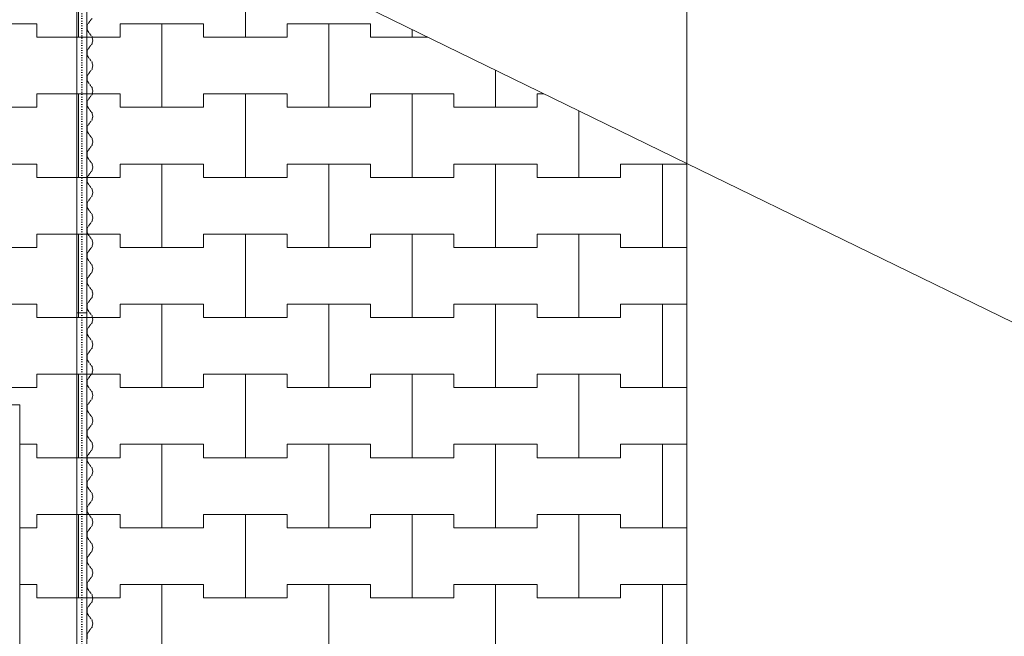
# Model space of a CAD drawing. Header units: centimetres. Extents: x -1589 to 108054, y -205274 to 31709.
# Tile 152 of 256: x 1582 to 1878, y 23188 to 23373. Entities that reach past the tile are written whole.
import ezdxf

# ---------------------------------------------------------------- set-up
doc = ezdxf.new("R2010")
doc.units = ezdxf.units.CM
doc.header["$LTSCALE"] = 0.01
doc.header["$MEASUREMENT"] = 0
doc.linetypes.add('11108-COL-C310_XMODEL$0$HIDDEN', pattern=[0.375, 0.25, -0.125])
doc.linetypes.add('Kropkowana', pattern=[63.499999, 0, -63.499999])
for name, color, linetype in [('0_Teren', 7, 'Continuous'), ('2_ściana dekoracyjna 3', 7, 'Continuous'), ('3_linie 2D .ISTN', 7, 'Continuous')]:
    doc.layers.add(name, color=color, linetype=linetype)

msp = doc.modelspace()

# ---------------------------------------------------------------- linework, layer by layer
at = {"layer": '0_Teren', "color": 8, "linetype": 'Continuous', "lineweight": 5}
for p, q in [((1600, 23367.39122), (1600, 23392.39122)), ((1600, 23392.39122), (1600, 23367.39122)), ((1650, 23367.39122), (1650, 23392.39122)), ((1650, 23392.39122), (1650, 23367.39122)), ((1562.5, 23371.39122), (1587.5, 23371.39122)), ((1575, 23371.39122), (1587.5, 23371.39122)), ((1587.5, 23371.39122), (1587.5, 23367.39122)), ((1587.5, 23367.39122), (1587.5, 23371.39122)), ((1612.5, 23367.39122), (1612.5, 23371.39122)), ((1612.5, 23371.39122), (1612.5, 23367.39122)), ((1612.5, 23371.39122), (1625, 23371.39122)), ((1612.5, 23371.39122), (1637.5, 23371.39122)), ((1625, 23371.39122), (1637.5, 23371.39122)), ((1625, 23346.39122), (1625, 23371.39122)), ((1625, 23371.39122), (1625, 23346.39122)), ((1637.5, 23371.39122), (1637.5, 23367.39122)), ((1637.5, 23367.39122), (1637.5, 23371.39122)), ((1662.5, 23367.39122), (1662.5, 23371.39122)), ((1662.5, 23371.39122), (1662.5, 23367.39122)), ((1662.5, 23371.39122), (1675, 23371.39122)), ((1662.5, 23371.39122), (1687.5, 23371.39122)), ((1675, 23371.39122), (1687.5, 23371.39122)), ((1675, 23346.39122), (1675, 23371.39122)), ((1675, 23371.39122), (1675, 23346.39122)), ((1687.5, 23371.39122), (1687.5, 23367.39122)), ((1687.5, 23367.39122), (1687.5, 23371.39122)), ((1700, 23367.39122), (1700, 23369.65931)), ((1700, 23369.65931), (1700, 23367.39122)), ((1587.5, 23367.39122), (1600, 23367.39122)), ((1587.5, 23367.39122), (1612.5, 23367.39122)), ((1600, 23367.39122), (1612.5, 23367.39122)), ((1637.5, 23367.39122), (1650, 23367.39122)), ((1637.5, 23367.39122), (1662.5, 23367.39122)), ((1650, 23367.39122), (1662.5, 23367.39122)), ((1687.5, 23367.39122), (1700, 23367.39122)), ((1687.5, 23367.39122), (1704.65221, 23367.39122)), ((1700, 23367.39122), (1704.65221, 23367.39122)), ((1725, 23346.39122), (1725, 23357.47106)), ((1725, 23357.47106), (1725, 23346.39122)), ((1587.5, 23346.39122), (1587.5, 23350.39122)), ((1587.5, 23350.39122), (1587.5, 23346.39122)), ((1587.5, 23350.39122), (1600, 23350.39122)), ((1587.5, 23350.39122), (1612.5, 23350.39122)), ((1600, 23350.39122), (1612.5, 23350.39122)), ((1600, 23325.39122), (1600, 23350.39122)), ((1600, 23350.39122), (1600, 23325.39122)), ((1612.5, 23350.39122), (1612.5, 23346.39122)), ((1612.5, 23346.39122), (1612.5, 23350.39122)), ((1637.5, 23346.39122), (1637.5, 23350.39122)), ((1637.5, 23350.39122), (1637.5, 23346.39122)), ((1637.5, 23350.39122), (1650, 23350.39122)), ((1637.5, 23350.39122), (1662.5, 23350.39122)), ((1650, 23350.39122), (1662.5, 23350.39122)), ((1650, 23325.39122), (1650, 23350.39122)), ((1650, 23350.39122), (1650, 23325.39122)), ((1662.5, 23350.39122), (1662.5, 23346.39122)), ((1662.5, 23346.39122), (1662.5, 23350.39122)), ((1687.5, 23346.39122), (1687.5, 23350.39122)), ((1687.5, 23350.39122), (1687.5, 23346.39122)), ((1687.5, 23350.39122), (1700, 23350.39122)), ((1687.5, 23350.39122), (1712.5, 23350.39122)), ((1700, 23350.39122), (1712.5, 23350.39122)), ((1700, 23325.39122), (1700, 23350.39122)), ((1700, 23350.39122), (1700, 23325.39122)), ((1712.5, 23350.39122), (1712.5, 23346.39122)), ((1712.5, 23346.39122), (1712.5, 23350.39122)), ((1737.5, 23346.39122), (1737.5, 23350.39122)), ((1737.5, 23350.39122), (1737.5, 23346.39122)), ((1737.5, 23350.39122), (1739.52186, 23350.39122)), ((1737.5, 23350.39122), (1739.52186, 23350.39122)), ((1562.5, 23346.39122), (1587.5, 23346.39122)), ((1575, 23346.39122), (1587.5, 23346.39122)), ((1612.5, 23346.39122), (1625, 23346.39122)), ((1612.5, 23346.39122), (1637.5, 23346.39122)), ((1625, 23346.39122), (1637.5, 23346.39122)), ((1662.5, 23346.39122), (1675, 23346.39122)), ((1662.5, 23346.39122), (1687.5, 23346.39122)), ((1675, 23346.39122), (1687.5, 23346.39122)), ((1712.5, 23346.39122), (1725, 23346.39122)), ((1712.5, 23346.39122), (1737.5, 23346.39122)), ((1725, 23346.39122), (1737.5, 23346.39122)), ((1750, 23325.39122), (1750, 23345.28281)), ((1750, 23345.28281), (1750, 23325.39122)), ((1562.5, 23329.39122), (1587.5, 23329.39122)), ((1575, 23329.39122), (1587.5, 23329.39122)), ((1587.5, 23329.39122), (1587.5, 23325.39122)), ((1587.5, 23325.39122), (1587.5, 23329.39122)), ((1612.5, 23325.39122), (1612.5, 23329.39122)), ((1612.5, 23329.39122), (1612.5, 23325.39122)), ((1612.5, 23329.39122), (1625, 23329.39122)), ((1612.5, 23329.39122), (1637.5, 23329.39122)), ((1625, 23329.39122), (1637.5, 23329.39122)), ((1625, 23304.39122), (1625, 23329.39122)), ((1625, 23329.39122), (1625, 23304.39122)), ((1637.5, 23329.39122), (1637.5, 23325.39122)), ((1637.5, 23325.39122), (1637.5, 23329.39122)), ((1662.5, 23325.39122), (1662.5, 23329.39122)), ((1662.5, 23329.39122), (1662.5, 23325.39122)), ((1662.5, 23329.39122), (1675, 23329.39122)), ((1662.5, 23329.39122), (1687.5, 23329.39122)), ((1675, 23329.39122), (1687.5, 23329.39122)), ((1675, 23304.39122), (1675, 23329.39122)), ((1675, 23329.39122), (1675, 23304.39122)), ((1687.5, 23329.39122), (1687.5, 23325.39122)), ((1687.5, 23325.39122), (1687.5, 23329.39122)), ((1712.5, 23325.39122), (1712.5, 23329.39122)), ((1712.5, 23329.39122), (1712.5, 23325.39122)), ((1712.5, 23329.39122), (1725, 23329.39122)), ((1712.5, 23329.39122), (1737.5, 23329.39122)), ((1725, 23329.39122), (1737.5, 23329.39122)), ((1725, 23304.39122), (1725, 23329.39122)), ((1725, 23329.39122), (1725, 23304.39122)), ((1737.5, 23329.39122), (1737.5, 23325.39122)), ((1737.5, 23325.39122), (1737.5, 23329.39122)), ((1762.5, 23325.39122), (1762.5, 23329.39122)), ((1762.5, 23329.39122), (1762.5, 23325.39122)), ((1762.5, 23329.39122), (1775, 23329.39122)), ((1762.5, 23329.39122), (1782.3586, 23329.39122)), ((1775, 23329.39122), (1782.3586, 23329.39122)), ((1775, 23304.39122), (1775, 23329.39122)), ((1775, 23329.39122), (1775, 23304.39122)), ((1587.5, 23325.39122), (1600, 23325.39122)), ((1587.5, 23325.39122), (1612.5, 23325.39122)), ((1600, 23325.39122), (1612.5, 23325.39122)), ((1637.5, 23325.39122), (1650, 23325.39122)), ((1637.5, 23325.39122), (1662.5, 23325.39122)), ((1650, 23325.39122), (1662.5, 23325.39122)), ((1687.5, 23325.39122), (1700, 23325.39122)), ((1687.5, 23325.39122), (1712.5, 23325.39122)), ((1700, 23325.39122), (1712.5, 23325.39122)), ((1737.5, 23325.39122), (1750, 23325.39122)), ((1737.5, 23325.39122), (1762.5, 23325.39122)), ((1750, 23325.39122), (1762.5, 23325.39122)), ((1587.5, 23304.39122), (1587.5, 23308.39122)), ((1587.5, 23308.39122), (1587.5, 23304.39122)), ((1587.5, 23308.39122), (1600, 23308.39122)), ((1587.5, 23308.39122), (1612.5, 23308.39122)), ((1600, 23308.39122), (1612.5, 23308.39122)), ((1600, 23283.39122), (1600, 23308.39122)), ((1600, 23308.39122), (1600, 23283.39122)), ((1612.5, 23308.39122), (1612.5, 23304.39122)), ((1612.5, 23304.39122), (1612.5, 23308.39122)), ((1637.5, 23304.39122), (1637.5, 23308.39122)), ((1637.5, 23308.39122), (1637.5, 23304.39122)), ((1637.5, 23308.39122), (1650, 23308.39122)), ((1637.5, 23308.39122), (1662.5, 23308.39122)), ((1650, 23308.39122), (1662.5, 23308.39122)), ((1650, 23283.39122), (1650, 23308.39122)), ((1650, 23308.39122), (1650, 23283.39122)), ((1662.5, 23308.39122), (1662.5, 23304.39122)), ((1662.5, 23304.39122), (1662.5, 23308.39122)), ((1687.5, 23304.39122), (1687.5, 23308.39122)), ((1687.5, 23308.39122), (1687.5, 23304.39122)), ((1687.5, 23308.39122), (1700, 23308.39122)), ((1687.5, 23308.39122), (1712.5, 23308.39122)), ((1700, 23308.39122), (1712.5, 23308.39122)), ((1700, 23283.39122), (1700, 23308.39122)), ((1700, 23308.39122), (1700, 23283.39122)), ((1712.5, 23308.39122), (1712.5, 23304.39122)), ((1712.5, 23304.39122), (1712.5, 23308.39122)), ((1737.5, 23304.39122), (1737.5, 23308.39122)), ((1737.5, 23308.39122), (1737.5, 23304.39122)), ((1737.5, 23308.39122), (1750, 23308.39122)), ((1737.5, 23308.39122), (1762.5, 23308.39122)), ((1750, 23308.39122), (1762.5, 23308.39122)), ((1750, 23283.39122), (1750, 23308.39122)), ((1750, 23308.39122), (1750, 23283.39122)), ((1762.5, 23308.39122), (1762.5, 23304.39122)), ((1762.5, 23304.39122), (1762.5, 23308.39122)), ((1562.5, 23304.39122), (1587.5, 23304.39122)), ((1575, 23304.39122), (1587.5, 23304.39122)), ((1612.5, 23304.39122), (1625, 23304.39122)), ((1612.5, 23304.39122), (1637.5, 23304.39122)), ((1625, 23304.39122), (1637.5, 23304.39122)), ((1662.5, 23304.39122), (1675, 23304.39122)), ((1662.5, 23304.39122), (1687.5, 23304.39122)), ((1675, 23304.39122), (1687.5, 23304.39122)), ((1712.5, 23304.39122), (1725, 23304.39122)), ((1712.5, 23304.39122), (1737.5, 23304.39122)), ((1725, 23304.39122), (1737.5, 23304.39122)), ((1762.5, 23304.39122), (1775, 23304.39122)), ((1762.5, 23304.39122), (1782.3586, 23304.39122)), ((1775, 23304.39122), (1782.3586, 23304.39122)), ((1562.5, 23287.39122), (1587.5, 23287.39122)), ((1575, 23287.39122), (1587.5, 23287.39122)), ((1587.5, 23287.39122), (1587.5, 23283.39122)), ((1587.5, 23283.39122), (1587.5, 23287.39122)), ((1612.5, 23283.39122), (1612.5, 23287.39122)), ((1612.5, 23287.39122), (1612.5, 23283.39122)), ((1612.5, 23287.39122), (1625, 23287.39122)), ((1612.5, 23287.39122), (1637.5, 23287.39122)), ((1625, 23287.39122), (1637.5, 23287.39122)), ((1625, 23262.39122), (1625, 23287.39122)), ((1625, 23287.39122), (1625, 23262.39122)), ((1637.5, 23287.39122), (1637.5, 23283.39122)), ((1637.5, 23283.39122), (1637.5, 23287.39122)), ((1662.5, 23283.39122), (1662.5, 23287.39122)), ((1662.5, 23287.39122), (1662.5, 23283.39122)), ((1662.5, 23287.39122), (1675, 23287.39122)), ((1662.5, 23287.39122), (1687.5, 23287.39122)), ((1675, 23287.39122), (1687.5, 23287.39122)), ((1675, 23262.39122), (1675, 23287.39122)), ((1675, 23287.39122), (1675, 23262.39122)), ((1687.5, 23287.39122), (1687.5, 23283.39122)), ((1687.5, 23283.39122), (1687.5, 23287.39122)), ((1712.5, 23283.39122), (1712.5, 23287.39122)), ((1712.5, 23287.39122), (1712.5, 23283.39122)), ((1712.5, 23287.39122), (1725, 23287.39122)), ((1712.5, 23287.39122), (1737.5, 23287.39122)), ((1725, 23287.39122), (1737.5, 23287.39122)), ((1725, 23262.39122), (1725, 23287.39122)), ((1725, 23287.39122), (1725, 23262.39122)), ((1737.5, 23287.39122), (1737.5, 23283.39122)), ((1737.5, 23283.39122), (1737.5, 23287.39122)), ((1762.5, 23283.39122), (1762.5, 23287.39122)), ((1762.5, 23287.39122), (1762.5, 23283.39122)), ((1762.5, 23287.39122), (1775, 23287.39122)), ((1762.5, 23287.39122), (1782.3586, 23287.39122)), ((1775, 23287.39122), (1782.3586, 23287.39122)), ((1775, 23262.39122), (1775, 23287.39122)), ((1775, 23287.39122), (1775, 23262.39122)), ((1587.5, 23283.39122), (1600, 23283.39122)), ((1587.5, 23283.39122), (1612.5, 23283.39122)), ((1600, 23283.39122), (1612.5, 23283.39122)), ((1637.5, 23283.39122), (1650, 23283.39122)), ((1637.5, 23283.39122), (1662.5, 23283.39122)), ((1650, 23283.39122), (1662.5, 23283.39122)), ((1687.5, 23283.39122), (1700, 23283.39122)), ((1687.5, 23283.39122), (1712.5, 23283.39122)), ((1700, 23283.39122), (1712.5, 23283.39122)), ((1737.5, 23283.39122), (1750, 23283.39122)), ((1737.5, 23283.39122), (1762.5, 23283.39122)), ((1750, 23283.39122), (1762.5, 23283.39122)), ((1587.5, 23262.39122), (1587.5, 23266.39122)), ((1587.5, 23266.39122), (1587.5, 23262.39122)), ((1587.5, 23266.39122), (1600, 23266.39122)), ((1587.5, 23266.39122), (1612.5, 23266.39122)), ((1600, 23266.39122), (1612.5, 23266.39122)), ((1600, 23241.39122), (1600, 23266.39122)), ((1600, 23266.39122), (1600, 23241.39122)), ((1612.5, 23266.39122), (1612.5, 23262.39122)), ((1612.5, 23262.39122), (1612.5, 23266.39122)), ((1637.5, 23262.39122), (1637.5, 23266.39122)), ((1637.5, 23266.39122), (1637.5, 23262.39122)), ((1637.5, 23266.39122), (1650, 23266.39122)), ((1637.5, 23266.39122), (1662.5, 23266.39122)), ((1650, 23266.39122), (1662.5, 23266.39122)), ((1650, 23241.39122), (1650, 23266.39122)), ((1650, 23266.39122), (1650, 23241.39122)), ((1662.5, 23266.39122), (1662.5, 23262.39122)), ((1662.5, 23262.39122), (1662.5, 23266.39122)), ((1687.5, 23262.39122), (1687.5, 23266.39122)), ((1687.5, 23266.39122), (1687.5, 23262.39122)), ((1687.5, 23266.39122), (1700, 23266.39122)), ((1687.5, 23266.39122), (1712.5, 23266.39122)), ((1700, 23266.39122), (1712.5, 23266.39122)), ((1700, 23241.39122), (1700, 23266.39122)), ((1700, 23266.39122), (1700, 23241.39122)), ((1712.5, 23266.39122), (1712.5, 23262.39122)), ((1712.5, 23262.39122), (1712.5, 23266.39122)), ((1737.5, 23262.39122), (1737.5, 23266.39122)), ((1737.5, 23266.39122), (1737.5, 23262.39122)), ((1737.5, 23266.39122), (1750, 23266.39122)), ((1737.5, 23266.39122), (1762.5, 23266.39122)), ((1750, 23266.39122), (1762.5, 23266.39122)), ((1750, 23241.39122), (1750, 23266.39122)), ((1750, 23266.39122), (1750, 23241.39122)), ((1762.5, 23266.39122), (1762.5, 23262.39122)), ((1762.5, 23262.39122), (1762.5, 23266.39122)), ((1562.5, 23262.39122), (1587.5, 23262.39122)), ((1575, 23262.39122), (1587.5, 23262.39122)), ((1612.5, 23262.39122), (1625, 23262.39122)), ((1612.5, 23262.39122), (1637.5, 23262.39122)), ((1625, 23262.39122), (1637.5, 23262.39122)), ((1662.5, 23262.39122), (1675, 23262.39122)), ((1662.5, 23262.39122), (1687.5, 23262.39122)), ((1675, 23262.39122), (1687.5, 23262.39122)), ((1712.5, 23262.39122), (1725, 23262.39122)), ((1712.5, 23262.39122), (1737.5, 23262.39122)), ((1725, 23262.39122), (1737.5, 23262.39122)), ((1762.5, 23262.39122), (1775, 23262.39122)), ((1762.5, 23262.39122), (1782.3586, 23262.39122)), ((1775, 23262.39122), (1782.3586, 23262.39122)), ((1582.35864, 23245.39122), (1587.5, 23245.39122)), ((1582.35864, 23245.39122), (1587.5, 23245.39122)), ((1587.5, 23245.39122), (1587.5, 23241.39122)), ((1587.5, 23241.39122), (1587.5, 23245.39122)), ((1612.5, 23241.39122), (1612.5, 23245.39122)), ((1612.5, 23245.39122), (1612.5, 23241.39122)), ((1612.5, 23245.39122), (1625, 23245.39122)), ((1612.5, 23245.39122), (1637.5, 23245.39122)), ((1625, 23245.39122), (1637.5, 23245.39122)), ((1625, 23220.39122), (1625, 23245.39122)), ((1625, 23245.39122), (1625, 23220.39122)), ((1637.5, 23245.39122), (1637.5, 23241.39122)), ((1637.5, 23241.39122), (1637.5, 23245.39122)), ((1662.5, 23241.39122), (1662.5, 23245.39122)), ((1662.5, 23245.39122), (1662.5, 23241.39122)), ((1662.5, 23245.39122), (1675, 23245.39122)), ((1662.5, 23245.39122), (1687.5, 23245.39122)), ((1675, 23245.39122), (1687.5, 23245.39122)), ((1675, 23220.39122), (1675, 23245.39122)), ((1675, 23245.39122), (1675, 23220.39122)), ((1687.5, 23245.39122), (1687.5, 23241.39122)), ((1687.5, 23241.39122), (1687.5, 23245.39122)), ((1712.5, 23241.39122), (1712.5, 23245.39122)), ((1712.5, 23245.39122), (1712.5, 23241.39122)), ((1712.5, 23245.39122), (1725, 23245.39122)), ((1712.5, 23245.39122), (1737.5, 23245.39122)), ((1725, 23245.39122), (1737.5, 23245.39122)), ((1725, 23220.39122), (1725, 23245.39122)), ((1725, 23245.39122), (1725, 23220.39122)), ((1737.5, 23245.39122), (1737.5, 23241.39122)), ((1737.5, 23241.39122), (1737.5, 23245.39122)), ((1762.5, 23241.39122), (1762.5, 23245.39122)), ((1762.5, 23245.39122), (1762.5, 23241.39122)), ((1762.5, 23245.39122), (1775, 23245.39122)), ((1762.5, 23245.39122), (1782.3586, 23245.39122)), ((1775, 23245.39122), (1782.3586, 23245.39122)), ((1775, 23220.39122), (1775, 23245.39122)), ((1775, 23245.39122), (1775, 23220.39122)), ((1587.5, 23241.39122), (1600, 23241.39122)), ((1587.5, 23241.39122), (1612.5, 23241.39122)), ((1600, 23241.39122), (1612.5, 23241.39122)), ((1637.5, 23241.39122), (1650, 23241.39122)), ((1637.5, 23241.39122), (1662.5, 23241.39122)), ((1650, 23241.39122), (1662.5, 23241.39122)), ((1687.5, 23241.39122), (1700, 23241.39122)), ((1687.5, 23241.39122), (1712.5, 23241.39122)), ((1700, 23241.39122), (1712.5, 23241.39122)), ((1737.5, 23241.39122), (1750, 23241.39122)), ((1737.5, 23241.39122), (1762.5, 23241.39122)), ((1750, 23241.39122), (1762.5, 23241.39122)), ((1587.5, 23220.39122), (1587.5, 23224.39122)), ((1587.5, 23224.39122), (1587.5, 23220.39122)), ((1587.5, 23224.39122), (1600, 23224.39122)), ((1587.5, 23224.39122), (1612.5, 23224.39122)), ((1600, 23224.39122), (1612.5, 23224.39122)), ((1600, 23199.39122), (1600, 23224.39122)), ((1600, 23224.39122), (1600, 23199.39122)), ((1612.5, 23224.39122), (1612.5, 23220.39122)), ((1612.5, 23220.39122), (1612.5, 23224.39122)), ((1637.5, 23220.39122), (1637.5, 23224.39122)), ((1637.5, 23224.39122), (1637.5, 23220.39122)), ((1637.5, 23224.39122), (1650, 23224.39122)), ((1637.5, 23224.39122), (1662.5, 23224.39122)), ((1650, 23224.39122), (1662.5, 23224.39122)), ((1650, 23199.39122), (1650, 23224.39122)), ((1650, 23224.39122), (1650, 23199.39122)), ((1662.5, 23224.39122), (1662.5, 23220.39122)), ((1662.5, 23220.39122), (1662.5, 23224.39122)), ((1687.5, 23220.39122), (1687.5, 23224.39122)), ((1687.5, 23224.39122), (1687.5, 23220.39122)), ((1687.5, 23224.39122), (1700, 23224.39122)), ((1687.5, 23224.39122), (1712.5, 23224.39122)), ((1700, 23224.39122), (1712.5, 23224.39122)), ((1700, 23199.39122), (1700, 23224.39122)), ((1700, 23224.39122), (1700, 23199.39122)), ((1712.5, 23224.39122), (1712.5, 23220.39122)), ((1712.5, 23220.39122), (1712.5, 23224.39122)), ((1737.5, 23220.39122), (1737.5, 23224.39122)), ((1737.5, 23224.39122), (1737.5, 23220.39122)), ((1737.5, 23224.39122), (1750, 23224.39122)), ((1737.5, 23224.39122), (1762.5, 23224.39122)), ((1750, 23224.39122), (1762.5, 23224.39122)), ((1750, 23199.39122), (1750, 23224.39122)), ((1750, 23224.39122), (1750, 23199.39122)), ((1762.5, 23224.39122), (1762.5, 23220.39122)), ((1762.5, 23220.39122), (1762.5, 23224.39122)), ((1582.35863, 23220.39122), (1587.5, 23220.39122)), ((1582.35863, 23220.39122), (1587.5, 23220.39122)), ((1612.5, 23220.39122), (1625, 23220.39122)), ((1612.5, 23220.39122), (1637.5, 23220.39122)), ((1625, 23220.39122), (1637.5, 23220.39122)), ((1662.5, 23220.39122), (1675, 23220.39122)), ((1662.5, 23220.39122), (1687.5, 23220.39122)), ((1675, 23220.39122), (1687.5, 23220.39122)), ((1712.5, 23220.39122), (1725, 23220.39122)), ((1712.5, 23220.39122), (1737.5, 23220.39122)), ((1725, 23220.39122), (1737.5, 23220.39122)), ((1762.5, 23220.39122), (1775, 23220.39122)), ((1762.5, 23220.39122), (1782.3586, 23220.39122)), ((1775, 23220.39122), (1782.3586, 23220.39122)), ((1582.35863, 23203.39122), (1587.5, 23203.39122)), ((1582.35863, 23203.39122), (1587.5, 23203.39122)), ((1587.5, 23203.39122), (1587.5, 23199.39122)), ((1587.5, 23199.39122), (1587.5, 23203.39122)), ((1612.5, 23199.39122), (1612.5, 23203.39122)), ((1612.5, 23203.39122), (1612.5, 23199.39122)), ((1612.5, 23203.39122), (1625, 23203.39122)), ((1612.5, 23203.39122), (1637.5, 23203.39122)), ((1625, 23203.39122), (1637.5, 23203.39122)), ((1625, 23178.39122), (1625, 23203.39122)), ((1625, 23203.39122), (1625, 23178.39122)), ((1637.5, 23203.39122), (1637.5, 23199.39122)), ((1637.5, 23199.39122), (1637.5, 23203.39122)), ((1662.5, 23199.39122), (1662.5, 23203.39122)), ((1662.5, 23203.39122), (1662.5, 23199.39122)), ((1662.5, 23203.39122), (1675, 23203.39122)), ((1662.5, 23203.39122), (1687.5, 23203.39122)), ((1675, 23203.39122), (1687.5, 23203.39122)), ((1675, 23178.39122), (1675, 23203.39122)), ((1675, 23203.39122), (1675, 23178.39122)), ((1687.5, 23203.39122), (1687.5, 23199.39122)), ((1687.5, 23199.39122), (1687.5, 23203.39122)), ((1712.5, 23199.39122), (1712.5, 23203.39122)), ((1712.5, 23203.39122), (1712.5, 23199.39122)), ((1712.5, 23203.39122), (1725, 23203.39122)), ((1712.5, 23203.39122), (1737.5, 23203.39122)), ((1725, 23203.39122), (1737.5, 23203.39122)), ((1725, 23178.39122), (1725, 23203.39122)), ((1725, 23203.39122), (1725, 23178.39122)), ((1737.5, 23203.39122), (1737.5, 23199.39122)), ((1737.5, 23199.39122), (1737.5, 23203.39122)), ((1762.5, 23199.39122), (1762.5, 23203.39122)), ((1762.5, 23203.39122), (1762.5, 23199.39122)), ((1762.5, 23203.39122), (1775, 23203.39122)), ((1762.5, 23203.39122), (1782.3586, 23203.39122)), ((1775, 23203.39122), (1782.3586, 23203.39122)), ((1775, 23178.39122), (1775, 23203.39122)), ((1775, 23203.39122), (1775, 23178.39122)), ((1587.5, 23199.39122), (1600, 23199.39122)), ((1587.5, 23199.39122), (1612.5, 23199.39122)), ((1600, 23199.39122), (1612.5, 23199.39122)), ((1637.5, 23199.39122), (1650, 23199.39122)), ((1637.5, 23199.39122), (1662.5, 23199.39122)), ((1650, 23199.39122), (1662.5, 23199.39122)), ((1687.5, 23199.39122), (1700, 23199.39122)), ((1687.5, 23199.39122), (1712.5, 23199.39122)), ((1700, 23199.39122), (1712.5, 23199.39122)), ((1737.5, 23199.39122), (1750, 23199.39122)), ((1737.5, 23199.39122), (1762.5, 23199.39122)), ((1750, 23199.39122), (1762.5, 23199.39122))]:
    msp.add_line(p, q, dxfattribs=at)
at = {"layer": '0_Teren', "color": 8, "linetype": 'Continuous', "lineweight": 5, "flags": 128}
for points in [[(1284.46474, 23572.24523), (1020.24399, 23701.06078), (1075.68621, 23743.80022), (1354.35314, 23997.11814), (1364.89275, 24047.33504), (2402.86568, 24041.41725), (6144.09458, 24068.92624), (6144.09458, 23032.06004), (5481.68015, 23027.11845), (3315.35447, 23010.95776), (2438.92464, 23009.41136), (1782.3586, 23329.50702), (1782.3586, 23572.24523)], [(810.17871, 23572.24523), (1284.46474, 23572.24523), (1782.3586, 23329.50702), (1782.3586, 22816.53156), (1582.3586, 22816.53309), (1582.35864, 23257.24406), (1377.3586, 23257.24406), (1377.3586, 23002.24406), (932.3586, 23002.24406), (932.3586, 23387.3523), (759.63338, 23469.28591)], [(1284.46474, 23572.24523), (1782.3586, 23572.24523), (1782.3586, 23329.50702)], [(1782.3586, 23329.50702), (2438.92464, 23009.41136), (3315.35447, 23010.95776), (5481.68015, 23027.11845), (6144.09458, 23032.06004), (6144.09458, 22816.99911), (1823.92858, 22816.99911), (1782.3586, 22816.99911)]]:
    msp.add_lwpolyline(points, close=True, dxfattribs=at)
at = {"layer": '2_ściana dekoracyjna 3', "color": 8, "linetype": 'Continuous', "lineweight": 5}
for p, q in [((1599.44339, 23392.36321), (1599.44339, 23337.25518)), ((1602.44339, 23392.36321), (1602.44339, 23337.25518)), ((1599.44339, 23337.25512), (1599.44339, 23284.77133)), ((1602.44339, 23337.25512), (1602.44339, 23284.77133)), ((1602.44339, 23284.77133), (1599.44339, 23284.77133)), ((1599.44339, 23284.77133), (1599.44339, 23179.80363)), ((1602.44339, 23284.77133), (1602.44339, 23179.80363))]:
    msp.add_line(p, q, dxfattribs=at)
at = {"layer": '2_ściana dekoracyjna 3', "color": 8, "linetype": 'Kropkowana', "lineweight": 5}
msp.add_line((1600.94339, 22967.24406), (1600.94339, 23392.36321), dxfattribs=at)
at = {"layer": '2_ściana dekoracyjna 3', "color": 8, "linetype": '11108-COL-C310_XMODEL$0$HIDDEN', "lineweight": 5}
for p, q in [((1604.04203, 23373.01519), (1603.37841, 23372.16638)), ((1603.37841, 23372.16638), (1602.58442, 23370.98011)), ((1602.58442, 23370.98011), (1602.58442, 23369.55265)), ((1602.58442, 23369.55265), (1603.37841, 23368.36638)), ((1603.37841, 23368.36638), (1604.04203, 23367.51757)), ((1604.04203, 23367.51757), (1604.27841, 23366.46638)), ((1603.37841, 23364.56638), (1602.58442, 23363.38011)), ((1604.04203, 23365.41519), (1603.37841, 23364.56638)), ((1604.27841, 23366.46638), (1604.04203, 23365.41519)), ((1602.58442, 23363.38011), (1602.58442, 23361.95265)), ((1602.58442, 23361.95265), (1603.37841, 23360.76638)), ((1603.37841, 23360.76638), (1604.04203, 23359.91757)), ((1604.04203, 23357.81519), (1603.37841, 23356.96638)), ((1604.04203, 23359.91757), (1604.27841, 23358.86638)), ((1604.27841, 23358.86638), (1604.04203, 23357.81519)), ((1603.37841, 23356.96638), (1602.58442, 23355.78011)), ((1602.58442, 23355.78011), (1602.58442, 23354.35265)), ((1602.58442, 23354.35265), (1603.37841, 23353.16638)), ((1603.37841, 23353.16638), (1604.04203, 23352.31757)), ((1604.04203, 23352.31757), (1604.27841, 23351.26638)), ((1603.37841, 23349.36638), (1602.58442, 23348.18011)), ((1604.04203, 23350.21519), (1603.37841, 23349.36638)), ((1604.27841, 23351.26638), (1604.04203, 23350.21519)), ((1602.58442, 23348.18011), (1602.58442, 23346.75265)), ((1602.58442, 23346.75265), (1603.37841, 23345.56638)), ((1603.37841, 23345.56638), (1604.04203, 23344.71757)), ((1604.04203, 23344.71757), (1604.27841, 23343.66638)), ((1604.27841, 23343.66638), (1604.04203, 23342.61519)), ((1603.37841, 23341.76638), (1602.58442, 23340.58011)), ((1602.58442, 23340.58011), (1602.58442, 23339.15265)), ((1604.04203, 23342.61519), (1603.37841, 23341.76638)), ((1602.58442, 23339.15265), (1603.37841, 23337.96638)), ((1603.37841, 23337.96638), (1604.04203, 23337.11757)), ((1604.04203, 23337.11757), (1604.27841, 23336.06638)), ((1603.37841, 23334.16638), (1602.58442, 23332.98011)), ((1604.04203, 23335.01519), (1603.37841, 23334.16638)), ((1604.27841, 23336.06638), (1604.04203, 23335.01519)), ((1602.58442, 23332.98011), (1602.58442, 23331.55265)), ((1602.58442, 23331.55265), (1603.37841, 23330.36638)), ((1603.37841, 23330.36638), (1604.04203, 23329.51757)), ((1604.04203, 23329.51757), (1604.27841, 23328.46638)), ((1604.27841, 23328.46638), (1604.04203, 23327.41519)), ((1603.37841, 23326.56638), (1602.58442, 23325.38011)), ((1602.58442, 23325.38011), (1602.58442, 23323.95265)), ((1604.04203, 23327.41519), (1603.37841, 23326.56638)), ((1602.58442, 23323.95265), (1603.37841, 23322.76638)), ((1603.37841, 23322.76638), (1604.04203, 23321.91757)), ((1604.04203, 23319.81519), (1603.37841, 23318.96638)), ((1604.04203, 23321.91757), (1604.27841, 23320.86638)), ((1604.27841, 23320.86638), (1604.04203, 23319.81519)), ((1603.37841, 23318.96638), (1602.58442, 23317.78011)), ((1602.58442, 23317.78011), (1602.58442, 23316.35265)), ((1602.58442, 23316.35265), (1603.37841, 23315.16638)), ((1603.37841, 23315.16638), (1604.04203, 23314.31757)), ((1604.04203, 23314.31757), (1604.27841, 23313.26638)), ((1603.37841, 23311.36638), (1602.58442, 23310.18011)), ((1604.04203, 23312.21519), (1603.37841, 23311.36638)), ((1604.27841, 23313.26638), (1604.04203, 23312.21519)), ((1602.58442, 23310.18011), (1602.58442, 23308.75265)), ((1602.58442, 23308.75265), (1603.37841, 23307.56638)), ((1603.37841, 23307.56638), (1604.04203, 23306.71757)), ((1604.04203, 23304.61519), (1603.37841, 23303.76638)), ((1604.04203, 23306.71757), (1604.27841, 23305.66638)), ((1604.27841, 23305.66638), (1604.04203, 23304.61519)), ((1603.37841, 23303.76638), (1602.58442, 23302.58011)), ((1602.58442, 23302.58011), (1602.58442, 23301.15265)), ((1602.58442, 23301.15265), (1603.37841, 23299.96638)), ((1603.37841, 23299.96638), (1604.04203, 23299.11757)), ((1604.04203, 23299.11757), (1604.27841, 23298.06638)), ((1603.37841, 23296.16638), (1602.58442, 23294.98011)), ((1604.04203, 23297.01519), (1603.37841, 23296.16638)), ((1604.27841, 23298.06638), (1604.04203, 23297.01519)), ((1602.58442, 23294.98011), (1602.58442, 23293.55265)), ((1602.58442, 23293.55265), (1603.37841, 23292.36638)), ((1603.37841, 23292.36638), (1604.04203, 23291.51757)), ((1604.04203, 23291.51757), (1604.27841, 23290.46638)), ((1604.27841, 23290.46638), (1604.04203, 23289.41519)), ((1603.37841, 23288.56638), (1602.58442, 23287.38011)), ((1602.58442, 23287.38011), (1602.58442, 23285.95265)), ((1604.04203, 23289.41519), (1603.37841, 23288.56638)), ((1602.58442, 23285.95265), (1603.37841, 23284.76638)), ((1603.37841, 23284.76638), (1604.04203, 23283.91757)), ((1604.04203, 23283.91757), (1604.27841, 23282.86638)), ((1603.37841, 23280.96638), (1602.58442, 23279.78011)), ((1604.04203, 23281.81519), (1603.37841, 23280.96638)), ((1604.27841, 23282.86638), (1604.04203, 23281.81519)), ((1602.58442, 23279.78011), (1602.58442, 23278.35265)), ((1602.58442, 23278.35265), (1603.37841, 23277.16638)), ((1603.37841, 23277.16638), (1604.04203, 23276.31757)), ((1604.04203, 23276.31757), (1604.27841, 23275.26638)), ((1604.27841, 23275.26638), (1604.04203, 23274.21519)), ((1603.37841, 23273.36638), (1602.58442, 23272.18011)), ((1602.58442, 23272.18011), (1602.58442, 23270.75265)), ((1604.04203, 23274.21519), (1603.37841, 23273.36638)), ((1602.58442, 23270.75265), (1603.37841, 23269.56638)), ((1603.37841, 23269.56638), (1604.04203, 23268.71757)), ((1604.04203, 23266.61519), (1603.37841, 23265.76638)), ((1604.04203, 23268.71757), (1604.27841, 23267.66638)), ((1604.27841, 23267.66638), (1604.04203, 23266.61519)), ((1603.37841, 23265.76638), (1602.58442, 23264.58011)), ((1602.58442, 23264.58011), (1602.58442, 23263.15265)), ((1602.58442, 23263.15265), (1603.37841, 23261.96638)), ((1603.37841, 23261.96638), (1604.04203, 23261.11757)), ((1604.04203, 23261.11757), (1604.27841, 23260.06638)), ((1603.37841, 23258.16638), (1602.58442, 23256.98011)), ((1604.04203, 23259.01519), (1603.37841, 23258.16638)), ((1604.27841, 23260.06638), (1604.04203, 23259.01519)), ((1602.58442, 23256.98011), (1602.58442, 23255.55265)), ((1602.58442, 23255.55265), (1603.37841, 23254.36638)), ((1603.37841, 23254.36638), (1604.04203, 23253.51757)), ((1604.04203, 23253.51757), (1604.27841, 23252.46638)), ((1604.27841, 23252.46638), (1604.04203, 23251.41519)), ((1603.37841, 23250.56638), (1602.58442, 23249.38011)), ((1602.58442, 23249.38011), (1602.58442, 23247.95265)), ((1604.04203, 23251.41519), (1603.37841, 23250.56638)), ((1602.58442, 23247.95265), (1603.37841, 23246.76638)), ((1603.37841, 23246.76638), (1604.04203, 23245.91757)), ((1604.04203, 23245.91757), (1604.27841, 23244.86638)), ((1603.37841, 23242.96638), (1602.58442, 23241.78011)), ((1604.04203, 23243.81519), (1603.37841, 23242.96638)), ((1604.27841, 23244.86638), (1604.04203, 23243.81519)), ((1602.58442, 23241.78011), (1602.58442, 23240.35265)), ((1602.58442, 23240.35265), (1603.37841, 23239.16638)), ((1603.37841, 23239.16638), (1604.04203, 23238.31757)), ((1604.04203, 23238.31757), (1604.27841, 23237.26638)), ((1604.27841, 23237.26638), (1604.04203, 23236.21519)), ((1603.37841, 23235.36638), (1602.58442, 23234.18011)), ((1602.58442, 23234.18011), (1602.58442, 23232.75265)), ((1604.04203, 23236.21519), (1603.37841, 23235.36638)), ((1602.58442, 23232.75265), (1603.37841, 23231.56638)), ((1603.37841, 23231.56638), (1604.04203, 23230.71757)), ((1604.04203, 23228.61519), (1603.37841, 23227.76638)), ((1604.04203, 23230.71757), (1604.27841, 23229.66638)), ((1604.27841, 23229.66638), (1604.04203, 23228.61519)), ((1603.37841, 23227.76638), (1602.58442, 23226.58011)), ((1602.58442, 23226.58011), (1602.58442, 23225.15265)), ((1602.58442, 23225.15265), (1603.37841, 23223.96638)), ((1603.37841, 23223.96638), (1604.04203, 23223.11757)), ((1604.04203, 23223.11757), (1604.27841, 23222.06638)), ((1604.27841, 23222.06638), (1604.04203, 23221.01519)), ((1603.37841, 23220.16638), (1602.58442, 23218.98011)), ((1602.58442, 23218.98011), (1602.58442, 23217.55265)), ((1604.04203, 23221.01519), (1603.37841, 23220.16638)), ((1602.58442, 23217.55265), (1603.37841, 23216.36638)), ((1603.37841, 23216.36638), (1604.04203, 23215.51757)), ((1604.04203, 23213.41519), (1603.37841, 23212.56638)), ((1604.04203, 23215.51757), (1604.27841, 23214.46638)), ((1604.27841, 23214.46638), (1604.04203, 23213.41519)), ((1603.37841, 23212.56638), (1602.58442, 23211.38011)), ((1602.58442, 23211.38011), (1602.58442, 23209.95265)), ((1602.58442, 23209.95265), (1603.37841, 23208.76638)), ((1603.37841, 23208.76638), (1604.04203, 23207.91757)), ((1604.04203, 23207.91757), (1604.27841, 23206.86638)), ((1603.37841, 23204.96638), (1602.58442, 23203.78011)), ((1604.04203, 23205.81519), (1603.37841, 23204.96638)), ((1604.27841, 23206.86638), (1604.04203, 23205.81519)), ((1602.58442, 23203.78011), (1602.58442, 23202.35265)), ((1602.58442, 23202.35265), (1603.37841, 23201.16638)), ((1603.37841, 23201.16638), (1604.04203, 23200.31757)), ((1604.04203, 23200.31757), (1604.27841, 23199.26638)), ((1604.27841, 23199.26638), (1604.04203, 23198.21519)), ((1603.37841, 23197.36638), (1602.58442, 23196.18011)), ((1602.58442, 23196.18011), (1602.58442, 23194.75265)), ((1604.04203, 23198.21519), (1603.37841, 23197.36638)), ((1602.58442, 23194.75265), (1603.37841, 23193.56638)), ((1603.37841, 23193.56638), (1604.04203, 23192.71757)), ((1604.04203, 23192.71757), (1604.27841, 23191.66638)), ((1603.37841, 23189.76638), (1602.58442, 23188.58011)), ((1604.04203, 23190.61519), (1603.37841, 23189.76638)), ((1604.27841, 23191.66638), (1604.04203, 23190.61519)), ((1602.58442, 23188.58011), (1602.58442, 23187.15265))]:
    msp.add_line(p, q, dxfattribs=at)
at = {"layer": '3_linie 2D .ISTN', "color": 8, "linetype": 'Continuous', "lineweight": 5}
msp.add_lwpolyline([(1782.3586, 23329.50702), (2438.92464, 23009.41136), (3313.81343, 23010.94626), (5481.68015, 23027.11845)], dxfattribs=at)

doc.saveas('drawing.dxf')
